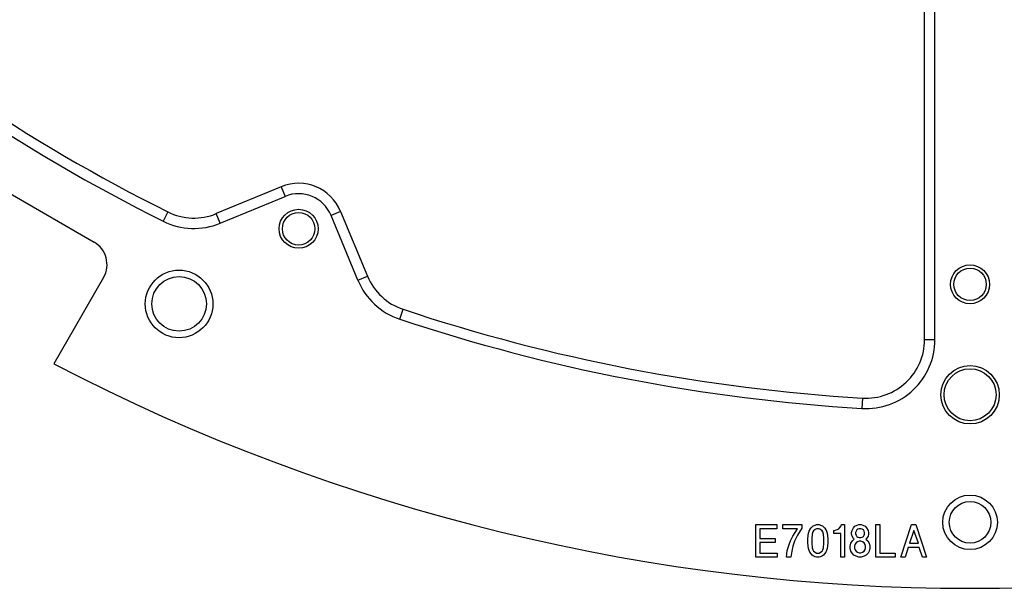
# Model space of a CAD drawing. Header units: inches. Extents: x -343 to 520, y -275 to 283.
# Tile 24 of 42: x -198 to -122, y -45 to -2. Entities that reach past the tile are written whole.
import ezdxf

# ---------------------------------------------------------------- set-up
doc = ezdxf.new("R2010")
doc.units = ezdxf.units.IN
doc.layers.add('1', color=7, linetype='Continuous')

# ---------------------------------------------------------------- blocks, each defined once
blk = doc.blocks.new('probecard_stiffener_1__98', base_point=(-277.25, -45.4))
at = {"color": 7, "linetype": 'Continuous'}
for p, q in [((-128.35, -26.26), (-128.35, 7.586)), ((-127.55, -26.26), (-127.55, 7.586)), ((-200.047, -14.245), (-192.253, -18.745)), ((-177.852, -14.49), (-182.843, -16.558)), ((-182.537, -17.297), (-177.546, -15.229)), ((-173.279, -16.384), (-171.211, -21.375)), ((-171.95, -21.682), (-174.018, -16.69)), ((-191.521, -21.477), (-195.351, -28.112)), ((-141.33, -43), (-141.33, -40.5)), ((-141.33, -40.5), (-139.727, -40.5)), ((-141.02, -40.812), (-141.02, -41.562)), ((-139.727, -40.812), (-141.02, -40.812)), ((-139.727, -40.5), (-139.727, -40.812)), ((-139.248, -40.5), (-137.786, -40.5)), ((-139.248, -40.812), (-139.248, -40.5)), ((-138.123, -40.812), (-139.248, -40.812)), ((-138.489, -41.375), (-138.123, -40.812)), ((-137.786, -40.781), (-138.123, -41.312)), ((-137.786, -40.5), (-137.786, -40.781)), ((-137.223, -41), (-137.167, -40.875)), ((-137.167, -40.875), (-137.083, -40.75)), ((-137.083, -40.75), (-136.998, -40.656)), ((-136.998, -40.656), (-136.914, -40.594)), ((-136.914, -40.594), (-136.773, -40.531)), ((-136.773, -40.875), (-136.886, -40.969)), ((-136.773, -40.531), (-136.661, -40.5)), ((-136.661, -40.812), (-136.773, -40.875)), ((-136.661, -40.5), (-136.464, -40.5)), ((-136.464, -40.812), (-136.661, -40.812)), ((-136.464, -40.5), (-136.352, -40.531)), ((-136.352, -40.875), (-136.464, -40.812)), ((-136.352, -40.531), (-136.211, -40.594)), ((-136.239, -40.969), (-136.352, -40.875)), ((-136.211, -40.594), (-136.127, -40.656)), ((-136.127, -40.656), (-136.042, -40.75)), ((-136.042, -40.75), (-135.958, -40.875)), ((-135.958, -40.875), (-135.902, -41)), ((-135.283, -40.938), (-135.142, -40.906)), ((-135.142, -40.906), (-135.058, -40.875)), ((-135.058, -40.875), (-134.945, -40.812)), ((-134.945, -40.812), (-134.861, -40.719)), ((-134.861, -40.719), (-134.777, -40.594)), ((-134.777, -40.594), (-134.748, -40.5)), ((-134.748, -40.5), (-134.523, -40.5)), ((-134.523, -40.5), (-134.523, -43)), ((-133.933, -40.938), (-133.82, -40.75)), ((-133.82, -40.75), (-133.708, -40.625)), ((-133.708, -40.625), (-133.539, -40.531)), ((-133.567, -40.906), (-133.623, -41)), ((-133.483, -40.844), (-133.567, -40.906)), ((-133.539, -40.531), (-133.398, -40.5)), ((-133.37, -40.812), (-133.483, -40.844)), ((-133.398, -40.5), (-133.23, -40.5)), ((-133.258, -40.812), (-133.37, -40.812)), ((-133.145, -40.844), (-133.258, -40.812)), ((-133.23, -40.5), (-133.089, -40.531)), ((-133.061, -40.906), (-133.145, -40.844)), ((-133.089, -40.531), (-132.92, -40.625)), ((-133.005, -41), (-133.061, -40.906)), ((-132.92, -40.625), (-132.808, -40.75)), ((-132.808, -40.75), (-132.695, -40.938)), ((-132.105, -43), (-132.105, -40.5)), ((-132.105, -40.5), (-131.795, -40.5)), ((-131.795, -40.5), (-131.795, -42.688)), ((-130.164, -43), (-129.348, -40.5)), ((-129.348, -40.5), (-129.011, -40.5)), ((-129.011, -40.5), (-128.195, -43)), ((-141.02, -41.562), (-139.839, -41.562)), ((-139.839, -41.562), (-139.839, -41.875)), ((-138.658, -41.75), (-138.489, -41.375)), ((-138.123, -41.312), (-138.348, -41.781)), ((-137.336, -41.625), (-137.308, -41.344)), ((-137.336, -41.875), (-137.336, -41.625)), ((-137.308, -41.344), (-137.28, -41.156)), ((-137.28, -41.156), (-137.223, -41)), ((-136.998, -41.219), (-137.027, -41.562)), ((-137.027, -41.562), (-137.027, -41.937)), ((-136.942, -41.062), (-136.998, -41.219)), ((-136.886, -40.969), (-136.942, -41.062)), ((-136.183, -41.062), (-136.239, -40.969)), ((-136.127, -41.219), (-136.183, -41.062)), ((-136.098, -41.562), (-136.127, -41.219)), ((-136.098, -41.937), (-136.098, -41.562)), ((-135.902, -41), (-135.845, -41.156)), ((-135.845, -41.156), (-135.817, -41.344)), ((-135.817, -41.344), (-135.789, -41.625)), ((-135.789, -41.625), (-135.789, -41.875)), ((-135.339, -41.187), (-135.339, -40.938)), ((-135.339, -40.938), (-135.283, -40.938)), ((-134.805, -41.187), (-135.339, -41.187)), ((-134.805, -43), (-134.805, -41.187)), ((-133.961, -41.094), (-133.933, -40.938)), ((-133.961, -41.219), (-133.961, -41.094)), ((-133.933, -41.375), (-133.961, -41.219)), ((-133.82, -41.562), (-133.933, -41.375)), ((-133.905, -41.75), (-133.764, -41.625)), ((-133.764, -41.625), (-133.82, -41.562)), ((-133.623, -41), (-133.652, -41.094)), ((-133.652, -41.094), (-133.652, -41.219)), ((-133.652, -41.219), (-133.623, -41.312)), ((-133.623, -41.312), (-133.567, -41.406)), ((-133.567, -41.406), (-133.483, -41.469)), ((-133.483, -41.469), (-133.37, -41.5)), ((-133.37, -41.5), (-133.258, -41.5)), ((-133.258, -41.5), (-133.145, -41.469)), ((-133.145, -41.469), (-133.061, -41.406)), ((-133.061, -41.406), (-133.005, -41.312)), ((-132.977, -41.094), (-133.005, -41)), ((-133.005, -41.312), (-132.977, -41.219)), ((-132.977, -41.219), (-132.977, -41.094)), ((-132.808, -41.562), (-132.864, -41.625)), ((-132.864, -41.625), (-132.723, -41.75)), ((-132.695, -41.375), (-132.808, -41.562)), ((-132.695, -40.938), (-132.667, -41.094)), ((-132.667, -41.219), (-132.695, -41.375)), ((-132.667, -41.094), (-132.667, -41.219)), ((-129.18, -40.938), (-129.517, -41.937)), ((-128.814, -41.937), (-129.18, -40.938)), ((-139.839, -41.875), (-141.02, -41.875)), ((-141.02, -41.875), (-141.02, -42.688)), ((-138.911, -42.5), (-138.77, -42.031)), ((-138.77, -42.031), (-138.658, -41.75)), ((-138.489, -42.156), (-138.573, -42.531)), ((-138.348, -41.781), (-138.489, -42.156)), ((-137.308, -42.156), (-137.336, -41.875)), ((-137.28, -42.344), (-137.308, -42.156)), ((-137.223, -42.5), (-137.28, -42.344)), ((-137.027, -41.937), (-136.998, -42.281)), ((-136.998, -42.281), (-136.942, -42.437)), ((-136.183, -42.437), (-136.127, -42.281)), ((-136.127, -42.281), (-136.098, -41.937)), ((-135.845, -42.344), (-135.902, -42.5)), ((-135.817, -42.156), (-135.845, -42.344)), ((-135.789, -41.875), (-135.817, -42.156)), ((-134.073, -42.156), (-134.017, -41.937)), ((-134.073, -42.313), (-134.073, -42.156)), ((-134.017, -42.531), (-134.073, -42.313)), ((-134.017, -41.937), (-133.905, -41.75)), ((-133.708, -42.031), (-133.736, -42.156)), ((-133.736, -42.156), (-133.736, -42.281)), ((-133.736, -42.281), (-133.708, -42.406)), ((-133.623, -41.906), (-133.708, -42.031)), ((-133.708, -42.406), (-133.623, -42.531)), ((-133.511, -41.812), (-133.623, -41.906)), ((-133.37, -41.781), (-133.511, -41.812)), ((-133.258, -41.781), (-133.37, -41.781)), ((-133.117, -41.812), (-133.258, -41.781)), ((-133.005, -41.906), (-133.117, -41.812)), ((-132.92, -42.031), (-133.005, -41.906)), ((-133.005, -42.531), (-132.92, -42.406)), ((-132.892, -42.156), (-132.92, -42.031)), ((-132.92, -42.406), (-132.892, -42.281)), ((-132.892, -42.281), (-132.892, -42.156)), ((-132.723, -41.75), (-132.611, -41.937)), ((-132.611, -41.937), (-132.555, -42.156)), ((-132.555, -42.313), (-132.611, -42.531)), ((-132.555, -42.156), (-132.555, -42.313)), ((-129.602, -42.25), (-129.855, -43)), ((-128.758, -42.25), (-129.602, -42.25)), ((-129.517, -41.937), (-128.814, -41.937)), ((-128.505, -43), (-128.758, -42.25)), ((-139.698, -43), (-141.33, -43)), ((-141.02, -42.688), (-139.698, -42.688)), ((-139.698, -42.688), (-139.698, -43)), ((-138.967, -43), (-138.911, -42.5)), ((-138.63, -43), (-138.967, -43)), ((-138.573, -42.531), (-138.63, -43)), ((-137.167, -42.625), (-137.223, -42.5)), ((-137.083, -42.75), (-137.167, -42.625)), ((-136.998, -42.844), (-137.083, -42.75)), ((-136.914, -42.906), (-136.998, -42.844)), ((-136.942, -42.437), (-136.886, -42.531)), ((-136.773, -42.969), (-136.914, -42.906)), ((-136.886, -42.531), (-136.773, -42.625)), ((-136.773, -42.625), (-136.661, -42.688)), ((-136.661, -43), (-136.773, -42.969)), ((-136.661, -42.688), (-136.464, -42.688)), ((-136.464, -43), (-136.661, -43)), ((-136.464, -42.688), (-136.352, -42.625)), ((-136.352, -42.969), (-136.464, -43)), ((-136.352, -42.625), (-136.239, -42.531)), ((-136.211, -42.906), (-136.352, -42.969)), ((-136.239, -42.531), (-136.183, -42.437)), ((-136.127, -42.844), (-136.211, -42.906)), ((-136.042, -42.75), (-136.127, -42.844)), ((-135.958, -42.625), (-136.042, -42.75)), ((-135.902, -42.5), (-135.958, -42.625)), ((-134.523, -43), (-134.805, -43)), ((-133.933, -42.688), (-134.017, -42.531)), ((-133.792, -42.844), (-133.933, -42.688)), ((-133.623, -42.937), (-133.792, -42.844)), ((-133.623, -42.531), (-133.511, -42.625)), ((-133.398, -43), (-133.623, -42.937)), ((-133.511, -42.625), (-133.37, -42.656)), ((-133.23, -43), (-133.398, -43)), ((-133.37, -42.656), (-133.258, -42.656)), ((-133.258, -42.656), (-133.117, -42.625)), ((-133.005, -42.937), (-133.23, -43)), ((-133.117, -42.625), (-133.005, -42.531)), ((-132.836, -42.844), (-133.005, -42.937)), ((-132.695, -42.688), (-132.836, -42.844)), ((-132.611, -42.531), (-132.695, -42.688)), ((-130.614, -43), (-132.105, -43)), ((-131.795, -42.688), (-130.614, -42.688)), ((-130.614, -42.688), (-130.614, -43)), ((-129.855, -43), (-130.164, -43)), ((-128.195, -43), (-128.505, -43))]:
    blk.add_line(p, q, dxfattribs=at)
at = {"color": 1, "linetype": 'Continuous'}
for p, q in [((-177.852, -14.49), (-177.546, -15.229)), ((-186.578, -16.425), (-186.936, -17.14)), ((-182.537, -17.297), (-182.843, -16.558)), ((-173.279, -16.384), (-174.018, -16.69)), ((-171.95, -21.682), (-171.211, -21.375)), ((-168.729, -24.682), (-168.476, -23.923)), ((-127.55, -26.26), (-128.35, -26.26)), ((-133.12, -30.752), (-133.168, -31.551))]:
    blk.add_line(p, q, dxfattribs=at)
at = {"color": 7, "linetype": 'Continuous'}
for centre, radius in [((-176.512, -17.724), 1.5), ((-176.512, -17.724), 1.25), ((-185.707, -23.508), 2.6), ((-124.85, -22), 1.5), ((-124.85, -22), 1.25), ((-185.707, -23.508), 2.1), ((-124.85, -30.5), 2.25), ((-124.85, -30.5), 2), ((-124.85, -40.32), 2.1), ((-124.85, -40.32), 1.6)]:
    blk.add_circle(centre, radius, dxfattribs=at)
for centre, radius, start, end in [((-124.85, 107), 138.8, 228.43551, 243.42926), ((-124.85, 107), 138, 228.43551, 243.42926), ((-176.512, -17.724), 3.5, 22.5, 112.5), ((-176.512, -17.724), 2.7, 22.5, 112.5), ((-184.565, -12.4), 4.5, 243.42926, 292.5), ((-184.565, -12.4), 5.3, 243.42926, 292.5), ((-193.253, -20.477), 2, 330, 60), ((-167.054, -19.653), 5.3, 202.5, 251.57074), ((-167.054, -19.653), 4.5, 202.5, 251.57074), ((-124.85, 107), 138, 251.57074, 266.56449), ((-124.85, 107), 138.8, 251.57074, 266.56449), ((-132.85, -26.26), 5.3, 266.56449, 0), ((-132.85, -26.26), 4.5, 266.56449, 0), ((-124.85, 107), 152.4, 242.44446, 297.55554)]:
    blk.add_arc(centre, radius, start, end, dxfattribs=at)
blk = doc.blocks.new('probe_card_stiffener_E7018-24155__99', base_point=(-277.25, -45.4))
blk.add_blockref('probecard_stiffener_1__98', (-277.25, -45.4))
blk = doc.blocks.new('probe_card_stiffner_assy_E7018-64155__101', base_point=(-277.25, -45.4))
blk.add_blockref('probe_card_stiffener_E7018-24155__99', (-277.25, -45.4))
blk = doc.blocks.new('probe_card_assy__103', base_point=(-277.25, -45.4))
blk.add_blockref('probe_card_stiffner_assy_E7018-64155__101', (-277.25, -45.4))
blk = doc.blocks.new('front1', base_point=(-124.85, 107))
blk.add_blockref('probe_card_assy__103', (-277.25, -45.4))
blk = doc.blocks.new('1')
blk.add_blockref('front1', (-124.85, 107))

msp = doc.modelspace()

# ---------------------------------------------------------------- block references
at = {"layer": '1'}
msp.add_blockref('1', (0, 0), dxfattribs=at)

doc.saveas('drawing.dxf')
